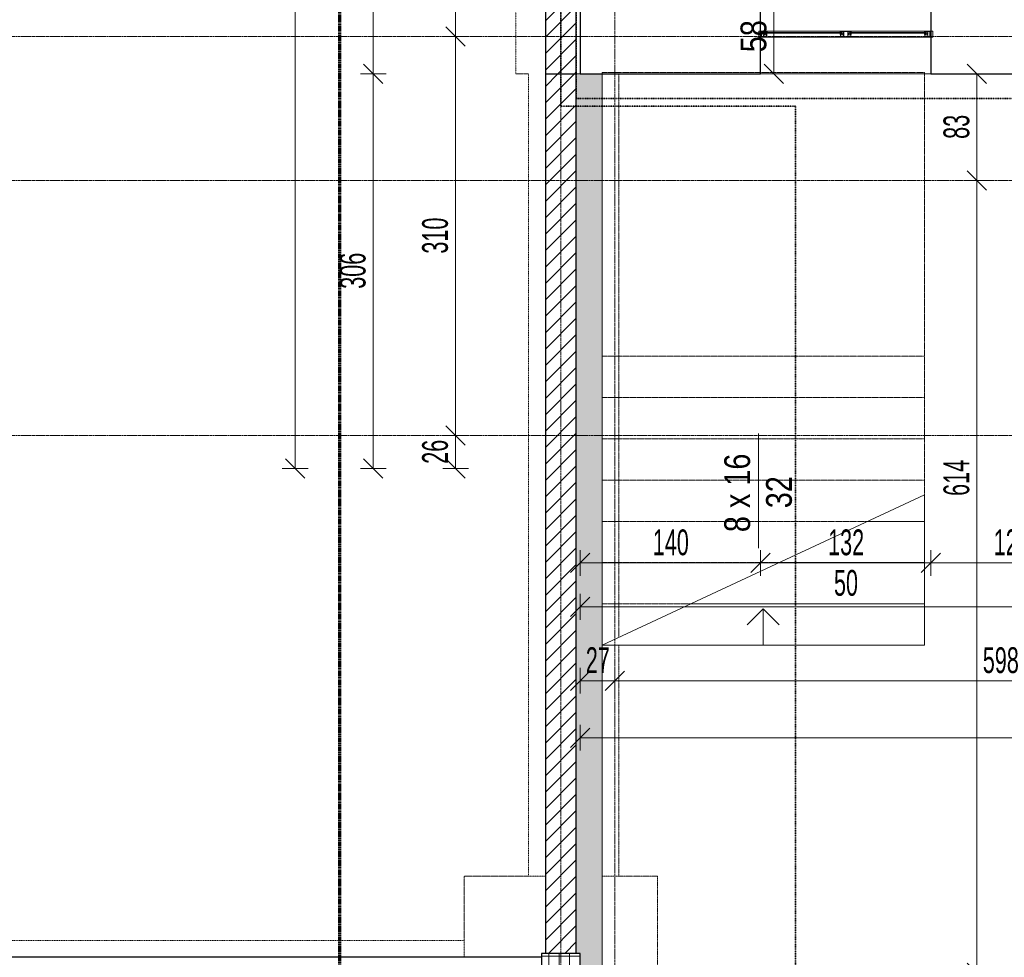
# Model space of a CAD drawing. Header units: millimetres. Extents: x -56641 to 6003, y -24465 to 16563.
# Tile 4 of 79: x -40431 to -32793, y -20704 to -13434. Entities that reach past the tile are written whole.
import ezdxf

# ---------------------------------------------------------------- set-up
doc = ezdxf.new("R2010")
doc.units = ezdxf.units.MM
for name, pattern in [('__FK_przerywana', [3.2004, 1.6002, -1.6002]), ('Kreska', [6.35, 3.175, -3.175]), ('Linia siatki', [22.225, 12.7, -3.175, 3.175, -3.175]), ('Ponad', [3.96875, 2.38125, -1.5875])]:
    doc.linetypes.add(name, pattern=pattern)
for name, color, linetype, lineweight in [('A-ANNO-DIMS', 7, 'Continuous', 5), ('A-ANNO-DIMS-100', 7, 'Continuous', 5), ('A-DETL-GENF', 7, 'Continuous', 5), ('A-DETL-MBND', 7, 'Continuous', 5), ('A-GLAZ', 7, 'Continuous', 5), ('A-WALL', 7, 'Continuous', 5), ('A-WALL-PATT', 7, 'Continuous', 35), ('G-ANNO-SYMB', 7, 'Continuous', 5), ('G-IMPT', 7, 'Continuous', 5), ('S-COLS', 7, 'Continuous', 5), ('S-COLS-SYMB', 7, 'Continuous', 25), ('S-GRID', 7, 'Continuous', 5), ('S-STRS', 7, 'Continuous', 5), ('S-STRS-ANNO', 7, 'Continuous', 5), ('S-STRS-IDEN', 7, 'Continuous', 5), ('S-STRS-MBND', 7, 'Ponad', 5)]:
    doc.layers.add(name, color=color, linetype=linetype, lineweight=lineweight)
doc.layers.add('A-DETL', color=7, linetype='Continuous', lineweight=5, true_color=0x00a600)
doc.styles.add('Arial_2', font='arial.ttf', dxfattribs={"width": 0.8, "height": 200})
doc.styles.add('Arial_5', font='arial.ttf', dxfattribs={"width": 0.6, "height": 200})
doc.dimstyles.new('REVIT_standard', dxfattribs={"dimscale": 304.8, "dimtxt": 204.05188, "dimasz": 0.492126, "dimexe": 0.328084, "dimexo": 0.0625, "dimgap": 0, "dimtad": 1, "dimdec": 0, "dimlfac": 0.1, "dimzin": 0, "dimdsep": 46, "dimtxsty": 'Arial_2', "dimblk1": 'OBLIQUE', "dimblk2": 'OBLIQUE', "dimsah": 1, "dimcen": 0.09, "dimazin": 0, "dimtfac": 1, "dimtdec": 4, "dimtix": 1, "dimtmove": 0, "dimatfit": 3, "dimfxl": 0.328084, "dimfxlon": 1, "dimtvp": 1, "dimtolj": 1, "dimtzin": 0, "dimarcsym": 2})
doc.dimstyles.new('standard_wielkość_otworów', dxfattribs={"dimscale": 304.8, "dimtxt": 204.05188, "dimasz": 0.492126, "dimexe": 0.328084, "dimexo": 0.0625, "dimgap": 0, "dimtad": 1, "dimdec": 0, "dimlfac": 0.1, "dimzin": 0, "dimdsep": 46, "dimtxsty": 'Arial_5', "dimblk1": 'OBLIQUE', "dimblk2": 'OBLIQUE', "dimsah": 1, "dimcen": 0.09, "dimazin": 0, "dimtfac": 1, "dimtdec": 4, "dimtix": 1, "dimtmove": 0, "dimatfit": 3, "dimfxl": 0.328084, "dimfxlon": 1, "dimtvp": 1, "dimtolj": 1, "dimtzin": 0, "dimarcsym": 2})
doc.dimstyles.new('standard_wielkość_otworów_1', dxfattribs={"dimscale": 304.8, "dimtxt": 204.05188, "dimasz": 0.492126, "dimexe": 0.328084, "dimexo": 0.0625, "dimgap": 0, "dimtad": 1, "dimdec": 0, "dimlfac": 0.1, "dimzin": 0, "dimdsep": 46, "dimtxsty": 'Arial_5', "dimblk1": 'OBLIQUE', "dimblk2": 'OBLIQUE', "dimsah": 1, "dimcen": 0.09, "dimazin": 0, "dimtfac": 1, "dimtdec": 4, "dimtix": 1, "dimtmove": 2, "dimatfit": 3, "dimfxl": 0.328084, "dimfxlon": 1, "dimtvp": 1, "dimtolj": 1, "dimtzin": 0, "dimarcsym": 2})
pattern_1 = [(45, (0, 0), (-63.63961, 63.63961), [])]

# ---------------------------------------------------------------- blocks, each defined once
blk = doc.blocks.new('SKo Słup prefabrykowany ___FK_04_0 - S1 30X30-V16-RZUT PIWNICY')
at = {"layer": 'S-COLS'}
h = blk.add_hatch(dxfattribs=at)
h.set_pattern_fill('FP_19', color=256, style=0, pattern_type=2)
h.set_pattern_definition([(0, (36233.416, 20824.41), (0, 80), []), (90, (36233.416, 20824.41), (-80, 5e-15), [])])
h.paths.add_polyline_path([(150, -150), (150, 150), (-150, 150), (-150, -150)])
at = {"layer": 'S-COLS-SYMB'}
for p, q in [((-150, 150), (-150, -150)), ((150, 150), (-150, 150)), ((150, -150), (150, 150)), ((-150, -150), (150, -150))]:
    blk.add_line(p, q, dxfattribs=at)
blk = doc.blocks.new('Aluprof_MB-45_I_Alu_Window-FIX-4-panel_ENG_R-00495 - 1230 x 1486-1784365-RZUT PIWNICY')
at = {"layer": 'A-DETL-GENF'}
for p, q in [((-43.5, 40), (-610, 40)), ((-610, 31), (-43.5, 31)), ((-610, 25), (-43.5, 25)), ((610, 40), (43.5, 40)), ((43.5, 31), (610, 31)), ((43.5, 25), (610, 25)), ((-38.7, -5), (-613.3, -5)), ((613.2, -5), (11.1, -5))]:
    blk.add_line(p, q, dxfattribs=at)
at = {"layer": 'A-GLAZ', "color": 55, "true_color": 0xafaf3c}
for p, q in [((-675, 40), (-660, 40)), ((-675, -5), (-675, 40)), ((-660, 40), (-660, -5)), ((675, 40), (660, 40)), ((660, 40), (660, -5)), ((675, -5), (675, 40)), ((-660, -5), (-675, -5)), ((660, -5), (675, -5))]:
    blk.add_line(p, q, dxfattribs=at)
at = {"layer": 'G-IMPT'}
for p, q in [((-622.7, 25), (-622.4, 25)), ((-613.2, 21.4), (-615.1, 21.4)), ((-613, 16.6), (-612.9, 18.3)), ((-611.9, 16.4), (-612.8, 16.4)), ((-612.6, 22.3), (-612.7, 21.8)), ((-612.4, 25), (-610.9, 25)), ((-609.9, 23.3), (-611.1, 17.1)), ((-43.6, 23.3), (-42.4, 17.1)), ((-41.1, 25), (-42.6, 25)), ((-41.6, 16.4), (-40.7, 16.4)), ((-40.9, 22.3), (-40.8, 21.8)), ((-40.5, 16.6), (-40.6, 18.3)), ((-40.3, 21.4), (-38.4, 21.4)), ((-30.8, 25), (-31.1, 25)), ((30.8, 25), (31.1, 25)), ((40.3, 21.4), (38.4, 21.4)), ((40.5, 16.6), (40.6, 18.3)), ((41.6, 16.4), (40.7, 16.4)), ((40.9, 22.3), (40.8, 21.8)), ((41.1, 25), (42.6, 25)), ((43.6, 23.3), (42.4, 17.1)), ((609.9, 23.3), (611.1, 17.1)), ((612.4, 25), (610.9, 25)), ((611.9, 16.4), (612.8, 16.4)), ((612.6, 22.3), (612.7, 21.8)), ((613, 16.6), (612.9, 18.3)), ((613.2, 21.4), (615.1, 21.4)), ((622.7, 25), (622.4, 25))]:
    blk.add_line(p, q, dxfattribs=at)
at = {"layer": 'G-IMPT', "flags": 128}
for points in [[(-610, 39.5), (-610.5, 40), (-660, 40), (-660, 36.4), (-658.5, 36), (-658, 36), (-658, 38), (-655, 38), (-655, 28.3), (-654.8, 28.1), (-655, 27.9), (-655, 20), (-658, 20), (-658, 22), (-658.5, 22), (-660, 21.6), (-660, 13.4), (-658.5, 13), (-658, 13), (-658, 15), (-655, 15), (-655, 6.2), (-654.8, 6), (-655, 5.8), (-655, -3), (-658, -3), (-658, -1), (-658.5, -1), (-660, -1.4), (-660, -5), (-631, -5), (-631, -1.4), (-632.5, -1), (-633, -1), (-633, -3), (-636, -3), (-636, 5.8), (-636.2, 6), (-636, 6.2), (-636, 15), (-633, 15), (-633, 13), (-632.5, 13), (-631, 13.4), (-631, 24.1), (-631.2, 24.3), (-632, 24.3), (-632.2, 24.1), (-632.2, 22.8), (-636, 22.8), (-636, 27.9), (-636.2, 28.1), (-636, 28.3), (-636, 33.3), (-632.2, 33.3), (-632.2, 32), (-632, 31.8), (-631.2, 31.8), (-631, 32), (-631, 34.5), (-631.2, 34.7), (-634.5, 34.7), (-634.5, 36), (-636, 36), (-636, 38.4), (-620, 38.4), (-620, 36), (-621.5, 36), (-621.5, 35), (-618, 35), (-617, 36), (-618.5, 36), (-618.5, 38.5), (-611.5, 38.5), (-611.5, 36), (-613, 36), (-612, 35), (-610, 35)], [(-637.6, 21.8), (-637.1, 21.3), (-632.5, 21.3), (-632.5, 16.5), (-637.1, 16.5), (-637.6, 16), (-637.6, -3.4), (-653.4, -3.4), (-653.4, 16), (-653.9, 16.5), (-658.5, 16.5), (-658.5, 18.5), (-653.9, 18.5), (-653.4, 19), (-653.4, 38.4), (-637.6, 38.4)], [(-633.2, -0.8), (-633.3, -1.2), (-633.9, -1.4), (-635, -0.7), (-634.7, 0.2), (-629.8, 0.2), (-629.8, -3.1), (-629.3, -3.6), (-615.4, -3.6), (-614.4, -2.6), (-614.4, 11.3), (-614.9, 11.8), (-632.2, 11.8), (-635.1, 11.8), (-635.5, 12.7), (-633.6, 14.5), (-633.2, 14.4), (-633.2, 12.8), (-631, 12.8), (-614.8, 12.8), (-614.3, 13.3), (-614.3, 15.5), (-615.5, 15.5), (-620.6, 17.4), (-621, 17.9), (-620.9, 18.3), (-620.2, 18.5), (-615.3, 16.7), (-614.5, 16.7), (-614.8, 18.5), (-613.5, 18.5), (-613, 18), (-613, -4.7), (-613.3, -5), (-631, -5), (-631, -0.8)], [(-616.3, 31.1), (-617.9, 31.1), (-618.7, 31), (-620, 31), (-620.3, 31.3), (-620, 34.7), (-619.7, 35), (-610.3, 35), (-610, 34.7), (-609.7, 31.3), (-610, 31), (-611.3, 31), (-612.1, 31.1), (-613.7, 31.1), (-614.4, 31), (-615.6, 31)], [(-37.2, 31.1), (-35.6, 31.1), (-34.8, 31), (-33.5, 31), (-33.2, 31.3), (-33.5, 34.7), (-33.8, 35), (-43.2, 35), (-43.5, 34.7), (-43.8, 31.3), (-43.5, 31), (-42.2, 31), (-41.4, 31.1), (-39.8, 31.1), (-39.1, 31), (-37.9, 31)], [(43, 40), (43.5, 39.5), (43.5, 35), (41.5, 35), (40.5, 36), (42, 36), (42, 38.5), (35, 38.5), (35, 36), (36.5, 36), (35.5, 35), (32, 35), (32, 36), (33.5, 36), (33.5, 38.2), (17.5, 38.2), (17.5, 36), (19, 36), (19, 34.7), (22.3, 34.7), (22.5, 34.5), (22.5, 32), (22.3, 31.8), (21.5, 31.8), (21.3, 32), (21.3, 33.3), (17.4, 33.3), (17.4, 28.3), (17.2, 28.1), (17.4, 27.9), (17.4, 22.8), (21.3, 22.8), (21.3, 24.1), (21.5, 24.3), (22.3, 24.3), (22.5, 24.1), (22.5, 13.4), (21, 13), (20.5, 13), (20.5, 15), (17.5, 15), (17.5, 6.2), (17.3, 6), (17.5, 5.8), (17.5, -3), (20.5, -3), (20.5, -1), (21, -1), (22.5, -1.4), (22.5, -5), (-22.5, -5), (-22.5, -1.4), (-21, -1), (-20.5, -1), (-20.5, -3), (-17.5, -3), (-17.5, 5.8), (-17.3, 6), (-17.5, 6.2), (-17.5, 15), (-20.5, 15), (-20.5, 13), (-21, 13), (-22.5, 13.4), (-22.5, 24.1), (-22.3, 24.3), (-21.5, 24.3), (-21.3, 24.1), (-21.3, 22.8), (-17.4, 22.8), (-17.4, 27.9), (-17.2, 28.1), (-17.4, 28.3), (-17.4, 33.3), (-21.3, 33.3), (-21.3, 32), (-21.5, 31.8), (-22.3, 31.8), (-22.5, 32), (-22.5, 34.5), (-22.3, 34.7), (-19, 34.7), (-19, 36), (-17.5, 36), (-17.5, 38.4), (-33.5, 38.4), (-33.5, 36), (-32, 36), (-32, 35), (-35.5, 35), (-36.5, 36), (-35, 36), (-35, 38.5), (-42, 38.5), (-42, 36), (-40.5, 36), (-41.5, 35), (-43.5, 35), (-43.5, 39.5), (-43, 40)], [(-20.3, -0.8), (-20.2, -1.2), (-19.6, -1.4), (-18.5, -0.7), (-18.8, 0.2), (-23.7, 0.2), (-23.7, -3.1), (-24.2, -3.6), (-38.1, -3.6), (-39.1, -2.6), (-39.1, 11.3), (-38.6, 11.8), (-21.3, 11.8), (-18.4, 11.8), (-18, 12.7), (-19.9, 14.5), (-20.3, 14.4), (-20.3, 12.8), (-22.5, 12.8), (-38.7, 12.8), (-39.2, 13.3), (-39.2, 15.5), (-38, 15.5), (-32.9, 17.4), (-32.5, 17.9), (-32.6, 18.3), (-33.3, 18.5), (-38.2, 16.7), (-39, 16.7), (-38.7, 18.5), (-40, 18.5), (-40.5, 18), (-40.5, -4.7), (-40.3, -5), (-22.5, -5), (-22.5, -0.8)], [(-15.7, 38.2), (15.7, 38.2), (15.7, 21.5), (16.2, 21), (20.7, 21), (20.7, 16.8), (16.2, 16.8), (15.7, 16.3), (15.7, -3.2), (-15.7, -3.2), (-15.7, 16.3), (-16.2, 16.8), (-20.7, 16.8), (-20.7, 21), (-16.2, 21), (-15.7, 21.5)], [(20.3, -0.8), (20.2, -1.2), (19.6, -1.4), (18.5, -0.7), (18.8, 0.2), (23.7, 0.2), (23.7, -3.1), (24.2, -3.6), (38.1, -3.6), (39.1, -2.6), (39.1, 11.3), (38.6, 11.8), (21.3, 11.8), (18.4, 11.8), (18, 12.7), (19.9, 14.5), (20.3, 14.4), (20.3, 12.8), (22.5, 12.8), (38.7, 12.8), (39.2, 13.3), (39.2, 15.5), (38, 15.5), (32.9, 17.4), (32.5, 17.9), (32.6, 18.3), (33.3, 18.5), (38.2, 16.7), (39, 16.7), (38.7, 18.5), (40, 18.5), (40.5, 18), (40.5, -4.7), (40.2, -5), (22.5, -5), (22.5, -0.8)], [(37.2, 31.1), (35.6, 31.1), (34.8, 31), (33.5, 31), (33.2, 31.3), (33.5, 34.7), (33.8, 35), (43.2, 35), (43.5, 34.7), (43.8, 31.3), (43.5, 31), (42.2, 31), (41.4, 31.1), (39.8, 31.1), (39.1, 31), (37.9, 31)], [(616.3, 31.1), (617.9, 31.1), (618.7, 31), (620, 31), (620.3, 31.3), (620, 34.7), (619.7, 35), (610.3, 35), (610, 34.7), (609.7, 31.3), (610, 31), (611.3, 31), (612.1, 31.1), (613.7, 31.1), (614.4, 31), (615.6, 31)], [(610, 39.5), (610.5, 40), (660, 40), (660, 36.4), (658.5, 36), (658, 36), (658, 38), (655, 38), (655, 28.3), (654.8, 28.1), (655, 27.9), (655, 20), (658, 20), (658, 22), (658.5, 22), (660, 21.6), (660, 13.4), (658.5, 13), (658, 13), (658, 15), (655, 15), (655, 6.2), (654.8, 6), (655, 5.8), (655, -3), (658, -3), (658, -1), (658.5, -1), (660, -1.4), (660, -5), (631, -5), (631, -1.4), (632.5, -1), (633, -1), (633, -3), (636, -3), (636, 5.8), (636.2, 6), (636, 6.2), (636, 15), (633, 15), (633, 13), (632.5, 13), (631, 13.4), (631, 24.1), (631.2, 24.3), (632, 24.3), (632.2, 24.1), (632.2, 22.8), (636, 22.8), (636, 27.9), (636.2, 28.1), (636, 28.3), (636, 33.3), (632.2, 33.3), (632.2, 32), (632, 31.8), (631.2, 31.8), (631, 32), (631, 34.5), (631.2, 34.7), (634.5, 34.7), (634.5, 36), (636, 36), (636, 38.4), (620, 38.4), (620, 36), (621.5, 36), (621.5, 35), (618, 35), (617, 36), (618.5, 36), (618.5, 38.5), (611.5, 38.5), (611.5, 36), (613, 36), (612, 35), (610, 35)], [(633.2, -0.8), (633.3, -1.2), (633.9, -1.4), (635, -0.7), (634.7, 0.2), (629.8, 0.2), (629.8, -3.1), (629.3, -3.6), (615.4, -3.6), (614.4, -2.6), (614.4, 11.3), (614.9, 11.8), (632.2, 11.8), (635.1, 11.8), (635.5, 12.7), (633.6, 14.5), (633.2, 14.4), (633.2, 12.8), (631, 12.8), (614.8, 12.8), (614.3, 13.3), (614.3, 15.5), (615.5, 15.5), (620.6, 17.4), (621, 17.9), (620.9, 18.3), (620.2, 18.5), (615.3, 16.7), (614.5, 16.7), (614.8, 18.5), (613.5, 18.5), (613, 18), (613, -4.7), (613.2, -5), (631, -5), (631, -0.8)], [(637.6, 21.8), (637.1, 21.3), (632.5, 21.3), (632.5, 16.5), (637.1, 16.5), (637.6, 16), (637.6, -3.4), (653.4, -3.4), (653.4, 16), (653.9, 16.5), (658.5, 16.5), (658.5, 18.5), (653.9, 18.5), (653.4, 19), (653.4, 38.4), (637.6, 38.4)]]:
    blk.add_lwpolyline(points, close=True, dxfattribs=at)
for points in [[(-564, 31), (-624, 31), (-624, 25), (-564, 25)], [(-617, 35), (-617, 36), (-617.5, 36), (-617.5, 36.5), (-617.3, 36.9), (-616.5, 38), (-613.5, 38), (-612.7, 36.9), (-612.5, 36.5), (-612.5, 36), (-613, 36), (-613, 35)], [(-613.1, 18.5), (-615.2, 18.5), (-615.4, 17.7)], [(-89.5, 31), (-29.5, 31), (-29.5, 25), (-89.5, 25)], [(-36.5, 35), (-36.5, 36), (-36, 36), (-36, 36.5), (-36.2, 36.9), (-37, 38), (-40, 38), (-40.8, 36.9), (-41, 36.5), (-41, 36), (-40.5, 36), (-40.5, 35)], [(-40.4, 18.5), (-38.3, 18.5), (-38.1, 17.7)], [(89.5, 31), (29.5, 31), (29.5, 25), (89.5, 25)], [(36.5, 35), (36.5, 36), (36, 36), (36, 36.5), (36.2, 36.9), (37, 38), (40, 38), (40.8, 36.9), (41, 36.5), (41, 36), (40.5, 36), (40.5, 35)], [(40.4, 18.5), (38.3, 18.5), (38.1, 17.7)], [(564, 31), (624, 31), (624, 25), (564, 25)], [(617, 35), (617, 36), (617.5, 36), (617.5, 36.5), (617.3, 36.9), (616.5, 38), (613.5, 38), (612.7, 36.9), (612.5, 36.5), (612.5, 36), (613, 36), (613, 35)], [(613.1, 18.5), (615.2, 18.5), (615.4, 17.7)]]:
    blk.add_lwpolyline(points, dxfattribs=at)
at = {"layer": 'G-IMPT'}
for centre in [(-615, 36.3), (-38.5, 36.3), (38.5, 36.3), (615, 36.3)]:
    blk.add_circle(centre, 1, dxfattribs=at)
for centre, radius, start, end in [((-622.8, 24.2), 0.82, 88.33093, 254.19358), ((-626.2, 13), 10.9, 24.19058, 72.93094), ((-623, 17.9), 7.1, 38.40868, 84.72539), ((-617, 22.7), 0.57, 216.65409, 311.4905), ((-612.3, 20.2), 4.82, 91.8339, 154.52196), ((-615.9, 17.8), 0.5, 224.78238, 345), ((-612.3, 21), 3.53, 72.08194, 164.27363), ((-615.1, 22), 0.606, 180.93869, 274.75771), ((-613.4, 22), 0.711, 284.27239, 341.44843), ((-613.1, 18.3), 0.2, 355, 90), ((-612.8, 16.6), 0.2, 175, 270), ((-611.2, 22), 1.38, 95.87146, 168.09123), ((-611.9, 17.2), 0.8, 270, 355.72082), ((-611.4, 23.9), 0.492, 278.45107, 68.44385), ((-611, 23.8), 1.19, 335.9195, 86.10212), ((-42.5, 23.8), 1.19, 93.89788, 204.0805), ((-42.1, 23.9), 0.492, 111.55615, 261.54893), ((-41.6, 17.2), 0.8, 184.27918, 270), ((-41.2, 21), 3.53, 15.72637, 107.91806), ((-42.3, 22), 1.38, 11.90877, 84.12854), ((-41.2, 20.2), 4.82, 25.47804, 88.1661), ((-40.1, 22), 0.711, 198.55157, 255.72761), ((-40.7, 16.6), 0.2, 270, 5), ((-40.4, 18.3), 0.2, 90, 185), ((-38.4, 22), 0.606, 265.24229, 359.06131), ((-37.6, 17.8), 0.5, 195, 315.21762), ((-27.3, 13), 10.9, 107.06906, 155.80942), ((-36.5, 22.7), 0.57, 228.5095, 323.34591), ((-30.5, 17.9), 7.1, 95.27461, 141.59132), ((-30.7, 24.2), 0.82, 285.80642, 91.66907), ((30.7, 24.2), 0.82, 88.33093, 254.19358), ((27.3, 13), 10.9, 24.19058, 72.93094), ((30.5, 17.9), 7.1, 38.40868, 84.72539), ((36.5, 22.7), 0.57, 216.65409, 311.4905), ((41.2, 20.2), 4.82, 91.8339, 154.52196), ((37.6, 17.8), 0.5, 224.78238, 345), ((41.2, 21), 3.53, 72.08194, 164.27363), ((38.4, 22), 0.606, 180.93869, 274.75771), ((40.1, 22), 0.711, 284.27239, 341.44843), ((40.4, 18.3), 0.2, 355, 90), ((40.7, 16.6), 0.2, 175, 270), ((42.3, 22), 1.38, 95.87146, 168.09123), ((41.6, 17.2), 0.8, 270, 355.72082), ((42.1, 23.9), 0.492, 278.45107, 68.44385), ((42.5, 23.8), 1.19, 335.9195, 86.10212), ((611, 23.8), 1.19, 93.89788, 204.0805), ((611.4, 23.9), 0.492, 111.55615, 261.54893), ((611.9, 17.2), 0.8, 184.27918, 270), ((612.3, 21), 3.53, 15.72637, 107.91806), ((611.2, 22), 1.38, 11.90877, 84.12854), ((612.3, 20.2), 4.82, 25.47804, 88.1661), ((613.4, 22), 0.711, 198.55157, 255.72761), ((612.8, 16.6), 0.2, 270, 5), ((613.1, 18.3), 0.2, 90, 185), ((615.1, 22), 0.606, 265.24229, 359.06131), ((615.9, 17.8), 0.5, 195, 315.21762), ((626.2, 13), 10.9, 107.06906, 155.80942), ((617, 22.7), 0.57, 228.5095, 323.34591), ((623, 17.9), 7.1, 95.27461, 141.59132), ((622.8, 24.2), 0.82, 285.80642, 91.66907)]:
    blk.add_arc(centre, radius, start, end, dxfattribs=at)
blk = doc.blocks.new('DIMBLOCK63-RZUT PIWNICY')
at = {"layer": 'A-ANNO-DIMS-100', "color": 250, "true_color": 0x303030, "transparency": 16777216}
for p, q in [((-34579.7, -13274.4), (-34654.7, -13199.4)), ((-34579.7, -13274.4), (-34679.7, -13274.4)), ((-34579.7, -13274.4), (-34579.7, -13854.4)), ((-34579.7, -13274.4), (-34504.7, -13349.4)), ((-34579.7, -13274.4), (-34479.7, -13274.4)), ((-34579.7, -13854.4), (-34654.7, -13779.4)), ((-34579.7, -13854.4), (-34679.7, -13854.4)), ((-34579.7, -13854.4), (-34504.7, -13929.4)), ((-34579.7, -13854.4), (-34479.7, -13854.4))]:
    blk.add_line(p, q, dxfattribs=at)
at = {"layer": 'A-ANNO-DIMS-100', "color": 0, "transparency": 16777216, "insert": (-34839.3, -13686.8), "char_height": 200, "width": 293.835, "attachment_point": 1, "rotation": 90, "line_spacing_factor": 0.941778, "style": 'Arial_2'}
blk.add_mtext('58', dxfattribs=at)
blk = doc.blocks.new('_Oblique')
at = {"color": 0, "linetype": 'ByBlock', "lineweight": -2}
blk.add_line((-0.5, -0.5), (0.5, 0.5), dxfattribs=at)
blk = doc.blocks.new('DIMBLOCK140-RZUT PIWNICY')
at = {"layer": 'A-ANNO-DIMS-100', "color": 250, "true_color": 0x303030, "transparency": 16777216}
for p, q in [((-36083.4, -19002), (-36083.4, -18902)), ((-36083.4, -19002), (-36008.4, -18927)), ((-2428.4, -19002), (-2428.4, -18902)), ((-2428.4, -19002), (-2353.4, -18927)), ((-36083.4, -19002), (-36158.4, -19077)), ((-36083.4, -19002), (-2428.4, -19002)), ((-36083.4, -19002), (-36083.4, -19102)), ((-2428.4, -19002), (-2503.4, -19077)), ((-2428.4, -19002), (-2428.4, -19102))]:
    blk.add_line(p, q, dxfattribs=at)
at = {"layer": 'A-ANNO-DIMS-100', "color": 0, "transparency": 16777216, "insert": (-19438, -18742.4), "char_height": 200, "width": 436.985, "attachment_point": 1, "line_spacing_factor": 0.941778, "style": 'Arial_5'}
blk.add_mtext('3366', dxfattribs=at)
blk = doc.blocks.new('DIMBLOCK141-RZUT PIWNICY')
at = {"layer": 'A-ANNO-DIMS-100', "color": 250, "true_color": 0x303030, "transparency": 16777216}
for p, q in [((-36083.4, -18559.8), (-36083.4, -18459.8)), ((-35813.4, -18559.8), (-35813.4, -18459.8)), ((-36083.4, -18559.8), (-36158.4, -18634.8)), ((-36083.4, -18559.8), (-36008.4, -18484.8)), ((-36083.4, -18559.8), (-35813.4, -18559.8)), ((-36083.4, -18559.8), (-36083.4, -18659.8)), ((-35813.4, -18559.8), (-35888.4, -18634.8)), ((-35813.4, -18559.8), (-35738.4, -18484.8)), ((-35813.4, -18559.8), (-35813.4, -18659.8))]:
    blk.add_line(p, q, dxfattribs=at)
at = {"layer": 'A-ANNO-DIMS-100', "color": 0, "transparency": 16777216, "insert": (-36039.5, -18300.2), "char_height": 200, "width": 218.492, "attachment_point": 1, "line_spacing_factor": 0.941778, "style": 'Arial_5'}
blk.add_mtext('27', dxfattribs=at)
blk = doc.blocks.new('DIMBLOCK142-RZUT PIWNICY')
at = {"layer": 'A-ANNO-DIMS-100', "color": 250, "true_color": 0x303030, "transparency": 16777216}
for p, q in [((-35813.4, -18559.8), (-35813.4, -18459.8)), ((-29833.4, -18559.8), (-29833.4, -18459.8)), ((-35813.4, -18559.8), (-35888.4, -18634.8)), ((-35813.4, -18559.8), (-35738.4, -18484.8)), ((-35813.4, -18559.8), (-29833.4, -18559.8)), ((-35813.4, -18559.8), (-35813.4, -18659.8)), ((-29833.4, -18559.8), (-29908.4, -18634.8)), ((-29833.4, -18559.8), (-29758.4, -18484.8)), ((-29833.4, -18559.8), (-29833.4, -18659.8))]:
    blk.add_line(p, q, dxfattribs=at)
at = {"layer": 'A-ANNO-DIMS-100', "color": 0, "transparency": 16777216, "insert": (-32960, -18300.2), "char_height": 200, "width": 327.739, "attachment_point": 1, "line_spacing_factor": 0.941778, "style": 'Arial_5'}
blk.add_mtext('598', dxfattribs=at)
blk = doc.blocks.new('DIMBLOCK152-RZUT PIWNICY')
at = {"layer": 'A-ANNO-DIMS-100', "color": 250, "true_color": 0x303030, "transparency": 16777216}
for p, q in [((-36083.4, -17986.6), (-36083.4, -17886.6)), ((-36083.4, -17986.6), (-36008.4, -17911.6)), ((-24633.4, -17986.6), (-24633.4, -17886.6)), ((-24633.4, -17986.6), (-24558.4, -17911.6)), ((-36083.4, -17986.6), (-36158.4, -18061.6)), ((-36083.4, -17986.6), (-24633.4, -17986.6)), ((-36083.4, -17986.6), (-36083.4, -18086.6)), ((-24633.4, -17986.6), (-24708.4, -18061.6)), ((-24633.4, -17986.6), (-24633.4, -18086.6))]:
    blk.add_line(p, q, dxfattribs=at)
at = {"layer": 'A-ANNO-DIMS-100', "color": 0, "transparency": 16777216, "insert": (-30540.5, -17726.9), "char_height": 200, "width": 436.985, "attachment_point": 1, "line_spacing_factor": 0.941778, "style": 'Arial_5'}
blk.add_mtext('1145', dxfattribs=at)
blk = doc.blocks.new('DIMBLOCK172-RZUT PIWNICY')
at = {"layer": 'A-ANNO-DIMS-100', "color": 250, "true_color": 0x303030, "transparency": 16777216}
for p, q in [((-38294.5, 6885.6), (-38369.5, 6960.6)), ((-38294.5, 6885.6), (-38394.5, 6885.6)), ((-38294.5, 6885.6), (-38294.5, -16914.4)), ((-38294.5, 6885.6), (-38219.5, 6810.6)), ((-38294.5, 6885.6), (-38194.5, 6885.6)), ((-38294.5, -16914.4), (-38369.5, -16839.4)), ((-38294.5, -16914.4), (-38394.5, -16914.4)), ((-38294.5, -16914.4), (-38219.5, -16989.4)), ((-38294.5, -16914.4), (-38194.5, -16914.4))]:
    blk.add_line(p, q, dxfattribs=at)
at = {"layer": 'A-ANNO-DIMS-100', "color": 0, "transparency": 16777216, "insert": (-38554.2, -5196.5), "char_height": 200, "width": 436.985, "attachment_point": 1, "rotation": 90, "line_spacing_factor": 0.941778, "style": 'Arial_5'}
blk.add_mtext('2380', dxfattribs=at)
blk = doc.blocks.new('DIMBLOCK173-RZUT PIWNICY')
at = {"layer": 'A-ANNO-DIMS-100', "color": 250, "true_color": 0x303030, "transparency": 16777216}
for p, q in [((-37688.5, -13854.4), (-37763.5, -13779.4)), ((-37688.5, -13854.4), (-37788.5, -13854.4)), ((-37688.5, -16914.4), (-37688.5, -13854.4)), ((-37688.5, -13854.4), (-37613.5, -13929.4)), ((-37688.5, -13854.4), (-37588.5, -13854.4)), ((-37688.5, -16914.4), (-37763.5, -16839.4)), ((-37688.5, -16914.4), (-37788.5, -16914.4)), ((-37688.5, -16914.4), (-37613.5, -16989.4)), ((-37688.5, -16914.4), (-37588.5, -16914.4))]:
    blk.add_line(p, q, dxfattribs=at)
at = {"layer": 'A-ANNO-DIMS-100', "color": 0, "transparency": 16777216, "insert": (-37948.2, -15521), "char_height": 200, "width": 327.739, "attachment_point": 1, "rotation": 90, "line_spacing_factor": 0.941778, "style": 'Arial_5'}
blk.add_mtext('306', dxfattribs=at)
blk = doc.blocks.new('DIMBLOCK174-RZUT PIWNICY')
at = {"layer": 'A-ANNO-DIMS-100', "color": 250, "true_color": 0x303030, "transparency": 16777216}
for p, q in [((-37688.5, 2665.6), (-37763.5, 2740.6)), ((-37688.5, 2665.6), (-37788.5, 2665.6)), ((-37688.5, -13854.4), (-37688.5, 2665.6)), ((-37688.5, 2665.6), (-37613.5, 2590.6)), ((-37688.5, 2665.6), (-37588.5, 2665.6)), ((-37688.5, -13854.4), (-37763.5, -13779.4)), ((-37688.5, -13854.4), (-37788.5, -13854.4)), ((-37688.5, -13854.4), (-37613.5, -13929.4)), ((-37688.5, -13854.4), (-37588.5, -13854.4))]:
    blk.add_line(p, q, dxfattribs=at)
at = {"layer": 'A-ANNO-DIMS-100', "color": 0, "transparency": 16777216, "insert": (-37948.2, -5776.5), "char_height": 200, "width": 436.985, "attachment_point": 1, "rotation": 90, "line_spacing_factor": 0.941778, "style": 'Arial_5'}
blk.add_mtext('1652', dxfattribs=at)
blk = doc.blocks.new('DIMBLOCK184-RZUT PIWNICY')
at = {"layer": 'A-ANNO-DIMS-100', "color": 250, "true_color": 0x303030, "transparency": 16777216}
for p, q in [((-37049.8, -11194.4), (-37124.8, -11119.4)), ((-37049.8, -11194.4), (-37149.8, -11194.4)), ((-37049.8, -11194.4), (-37049.8, -13564.4)), ((-37049.8, -11194.4), (-36974.8, -11269.4)), ((-37049.8, -11194.4), (-36949.8, -11194.4)), ((-37049.8, -13564.4), (-37124.8, -13489.4)), ((-37049.8, -13564.4), (-37149.8, -13564.4)), ((-37049.8, -13564.4), (-36974.8, -13639.4)), ((-37049.8, -13564.4), (-36949.8, -13564.4))]:
    blk.add_line(p, q, dxfattribs=at)
at = {"layer": 'A-ANNO-DIMS-100', "color": 0, "transparency": 16777216, "insert": (-37309.4, -12516), "char_height": 200, "width": 327.739, "attachment_point": 1, "rotation": 90, "line_spacing_factor": 0.941778, "style": 'Arial_5'}
blk.add_mtext('237', dxfattribs=at)
blk = doc.blocks.new('DIMBLOCK185-RZUT PIWNICY')
at = {"layer": 'A-ANNO-DIMS-100', "color": 250, "true_color": 0x303030, "transparency": 16777216}
for p, q in [((-37049.8, -13564.4), (-37124.8, -13489.4)), ((-37049.8, -13564.4), (-37149.8, -13564.4)), ((-37049.8, -13564.4), (-37049.8, -16659.4)), ((-37049.8, -13564.4), (-36974.8, -13639.4)), ((-37049.8, -13564.4), (-36949.8, -13564.4)), ((-37049.8, -16659.4), (-37124.8, -16584.4)), ((-37049.8, -16659.4), (-37149.8, -16659.4)), ((-37049.8, -16659.4), (-36974.8, -16734.4)), ((-37049.8, -16659.4), (-36949.8, -16659.4))]:
    blk.add_line(p, q, dxfattribs=at)
at = {"layer": 'A-ANNO-DIMS-100', "color": 0, "transparency": 16777216, "insert": (-37309.4, -15248.5), "char_height": 200, "width": 327.739, "attachment_point": 1, "rotation": 90, "line_spacing_factor": 0.941778, "style": 'Arial_5'}
blk.add_mtext('310', dxfattribs=at)
blk = doc.blocks.new('DIMBLOCK186-RZUT PIWNICY')
at = {"layer": 'A-ANNO-DIMS-100', "color": 250, "true_color": 0x303030, "transparency": 16777216}
for p, q in [((-37049.8, -16659.4), (-37124.8, -16584.4)), ((-37049.8, -16659.4), (-37149.8, -16659.4)), ((-37049.8, -16659.4), (-37049.8, -16914.4)), ((-37049.8, -16659.4), (-36974.8, -16734.4)), ((-37049.8, -16659.4), (-36949.8, -16659.4)), ((-37049.8, -16914.4), (-37124.8, -16839.4)), ((-37049.8, -16914.4), (-37149.8, -16914.4)), ((-37049.8, -16914.4), (-36974.8, -16989.4)), ((-37049.8, -16914.4), (-36949.8, -16914.4))]:
    blk.add_line(p, q, dxfattribs=at)
at = {"layer": 'A-ANNO-DIMS-100', "color": 0, "transparency": 16777216, "insert": (-37309.4, -16877.9), "char_height": 200, "width": 218.492, "attachment_point": 1, "rotation": 90, "line_spacing_factor": 0.941778, "style": 'Arial_5'}
blk.add_mtext('26', dxfattribs=at)
blk = doc.blocks.new('DIMBLOCK220-RZUT PIWNICY')
at = {"layer": 'A-ANNO-DIMS-100', "color": 250, "true_color": 0x303030, "transparency": 16777216}
for p, q in [((-33005.4, -14680.4), (-33080.4, -14605.4)), ((-33005.4, -14680.4), (-33105.4, -14680.4)), ((-33005.4, -20824.4), (-33005.4, -14680.4)), ((-33005.4, -14680.4), (-32930.4, -14755.4)), ((-33005.4, -14680.4), (-32905.4, -14680.4)), ((-33005.4, -20824.4), (-33080.4, -20749.4)), ((-33005.4, -20824.4), (-33105.4, -20824.4)), ((-33005.4, -20824.4), (-32930.4, -20899.4)), ((-33005.4, -20824.4), (-32905.4, -20824.4))]:
    blk.add_line(p, q, dxfattribs=at)
at = {"layer": 'A-ANNO-DIMS-100', "color": 0, "transparency": 16777216, "insert": (-33265.1, -17127), "char_height": 200, "width": 327.739, "attachment_point": 1, "rotation": 90, "line_spacing_factor": 0.941778, "style": 'Arial_5'}
blk.add_mtext('614', dxfattribs=at)
blk = doc.blocks.new('DIMBLOCK221-RZUT PIWNICY')
at = {"layer": 'A-ANNO-DIMS-100', "color": 250, "true_color": 0x303030, "transparency": 16777216}
for p, q in [((-33005.4, -13854.4), (-33080.4, -13779.4)), ((-33005.4, -13854.4), (-33105.4, -13854.4)), ((-33005.4, -14680.4), (-33005.4, -13854.4)), ((-33005.4, -13854.4), (-32930.4, -13929.4)), ((-33005.4, -13854.4), (-32905.4, -13854.4)), ((-33005.4, -14680.4), (-33080.4, -14605.4)), ((-33005.4, -14680.4), (-33105.4, -14680.4)), ((-33005.4, -14680.4), (-32930.4, -14755.4)), ((-33005.4, -14680.4), (-32905.4, -14680.4))]:
    blk.add_line(p, q, dxfattribs=at)
at = {"layer": 'A-ANNO-DIMS-100', "color": 0, "transparency": 16777216, "insert": (-33265.1, -14358.4), "char_height": 200, "width": 218.492, "attachment_point": 1, "rotation": 90, "line_spacing_factor": 0.941778, "style": 'Arial_5'}
blk.add_mtext('83', dxfattribs=at)
blk = doc.blocks.new('OBS oznaczenie biegu schodów ___FK_4_0 - OBS_Oznaczenie biegu schodów-885247-RZUT PIWNICY')
at = {"layer": 'S-STRS-IDEN'}
blk.add_line((1.184, 0.362), (10.056, 0.362), dxfattribs=at)
blk = doc.blocks.new('DIMBLOCK228-RZUT PIWNICY')
at = {"layer": 'A-ANNO-DIMS-100', "color": 250, "true_color": 0x303030, "transparency": 16777216}
for p, q in [((-36083.4, -17646.5), (-36083.4, -17546.5)), ((-34683.4, -17646.5), (-34683.4, -17546.5)), ((-36083.4, -17646.5), (-36008.4, -17571.5)), ((-34683.4, -17646.5), (-34608.4, -17571.5)), ((-36083.4, -17646.5), (-36158.4, -17721.5)), ((-36083.4, -17646.5), (-34683.4, -17646.5)), ((-36083.4, -17646.5), (-36083.4, -17746.5)), ((-34683.4, -17646.5), (-34758.4, -17721.5)), ((-34683.4, -17646.5), (-34683.4, -17746.5))]:
    blk.add_line(p, q, dxfattribs=at)
at = {"layer": 'A-ANNO-DIMS-100', "color": 0, "transparency": 16777216, "insert": (-35520, -17386.8), "char_height": 200, "width": 327.739, "attachment_point": 1, "line_spacing_factor": 0.941778, "style": 'Arial_5'}
blk.add_mtext('140', dxfattribs=at)
blk = doc.blocks.new('DIMBLOCK229-RZUT PIWNICY')
at = {"layer": 'A-ANNO-DIMS-100', "color": 250, "true_color": 0x303030, "transparency": 16777216}
for p, q in [((-34683.4, -17646.5), (-34683.4, -17546.5)), ((-33363.4, -17646.5), (-33363.4, -17546.5)), ((-34683.4, -17646.5), (-34608.4, -17571.5)), ((-33363.4, -17646.5), (-33288.4, -17571.5)), ((-34683.4, -17646.5), (-34758.4, -17721.5)), ((-34683.4, -17646.5), (-33363.4, -17646.5)), ((-34683.4, -17646.5), (-34683.4, -17746.5)), ((-33363.4, -17646.5), (-33438.4, -17721.5)), ((-33363.4, -17646.5), (-33363.4, -17746.5))]:
    blk.add_line(p, q, dxfattribs=at)
at = {"layer": 'A-ANNO-DIMS-100', "color": 0, "transparency": 16777216, "char_height": 200, "attachment_point": 1, "line_spacing_factor": 0.941778, "style": 'Arial_5'}
for s, insert, width in [('132', (-34160, -17386.8), 327.739), ('50', (-34114.5, -17700.7), 218.492)]:
    blk.add_mtext(s, dxfattribs=dict(at, insert=insert, width=width))
blk = doc.blocks.new('DIMBLOCK230-RZUT PIWNICY')
at = {"layer": 'A-ANNO-DIMS-100', "color": 250, "true_color": 0x303030, "transparency": 16777216}
for p, q in [((-33363.4, -17646.5), (-33363.4, -17546.5)), ((-32113.4, -17646.5), (-32113.4, -17546.5)), ((-33363.4, -17646.5), (-33288.4, -17571.5)), ((-32113.4, -17646.5), (-32038.4, -17571.5)), ((-33363.4, -17646.5), (-33438.4, -17721.5)), ((-33363.4, -17646.5), (-32113.4, -17646.5)), ((-33363.4, -17646.5), (-33363.4, -17746.5)), ((-32113.4, -17646.5), (-32188.4, -17721.5)), ((-32113.4, -17646.5), (-32113.4, -17746.5))]:
    blk.add_line(p, q, dxfattribs=at)
at = {"layer": 'A-ANNO-DIMS-100', "color": 0, "transparency": 16777216, "insert": (-32875, -17386.8), "char_height": 200, "width": 327.739, "attachment_point": 1, "line_spacing_factor": 0.941778, "style": 'Arial_5'}
blk.add_mtext('125', dxfattribs=at)

msp = doc.modelspace()

# ---------------------------------------------------------------- hatches: boundary and pattern name
at = {"layer": 'A-WALL-PATT', "lineweight": 5}
h = msp.add_hatch(dxfattribs=at)
h.set_pattern_fill('FP_1', color=256, style=0, pattern_type=2)
h.set_pattern_definition(pattern_1)
h.paths.add_polyline_path([(-36353.416, -13854.407), (-36113.416, -13854.407), (-36113.416, 2665.593), (-36353.416, 2665.593), (-36353.416, -12845.322)])
at = {"layer": 'A-WALL-PATT', "lineweight": 5, "true_color": 0x787878}
h = msp.add_hatch(dxfattribs=at)
h.set_pattern_fill('FP_1', color=8, style=0, pattern_type=2)
h.set_pattern_definition(pattern_1)
h.paths.add_polyline_path([(-36113.416, -20674.407), (-36113.416, -13854.407), (-36353.416, -13854.407), (-36353.416, -20674.407)])
at = {"layer": 'A-WALL-PATT', "lineweight": 5}
h = msp.add_hatch(dxfattribs=at)
h.set_pattern_fill('FP_2', color=256, style=0, pattern_type=2)
h.set_pattern_definition([(0, (0, 0), (95.25, 54.993), [63.5, -127]), (120, (0, 0), (-95.250335, 54.99242), [63.5, -127]), (60, (0, 0), (-0.000335, 109.98542), [0, -127, 63.5, 0])])
h.paths.add_polyline_path([(-36083.416, -20944.407), (-35913.416, -20944.407), (-35913.416, -13854.407), (-36113.416, -13854.407), (-36113.285, -20674.407), (-36083.416, -20674.407), (-36083.416, -20908.407)])

# ---------------------------------------------------------------- linework, layer by layer
at = {"layer": 'A-DETL', "color": 6, "linetype": '__FK_przerywana', "lineweight": 35, "true_color": 0xff00ff}
for p in [(-36113.416, 4055.593), (-27293.016, -14044.407)]:
    msp.add_line(p, (-36113.416, -14044.407), dxfattribs=at)
at = {"layer": 'A-DETL', "color": 4, "linetype": '__FK_przerywana', "lineweight": 35, "true_color": 0x00ffff}
for p, q in [((-36233.416, 3155.593), (-36233.416, -14104.407)), ((-36233.416, -14104.407), (-34413.416, -14104.407)), ((-34413.416, -21375.488), (-34413.416, -14104.407))]:
    msp.add_line(p, q, dxfattribs=at)
at = {"layer": 'A-DETL-MBND', "linetype": '__FK_przerywana'}
for p, q in [((-36583.416, 2665.593), (-36583.416, -13854.407)), ((-36583.416, 2665.593), (-36583.416, -13854.407)), ((-36483.416, -13854.407), (-36583.416, -13854.407)), ((-36583.416, -13854.407), (-36483.416, -13854.407)), ((-36483.416, -13854.407), (-36483.416, -20074.407)), ((-36483.416, -13854.407), (-36483.416, -20074.407)), ((-35783.416, -18223.787), (-35783.416, -13854.407)), ((-35783.416, -13854.407), (-35783.416, -18223.787)), ((-35783.416, -20074.407), (-35783.416, -18284.407)), ((-35783.416, -18284.407), (-35783.416, -20074.407)), ((-36483.416, -20074.407), (-36983.416, -20074.407)), ((-36983.416, -20074.407), (-36983.416, -20574.407)), ((-36983.416, -20574.407), (-36983.416, -20074.407)), ((-36983.416, -20074.407), (-36483.416, -20074.407)), ((-36483.416, -20074.407), (-36353.416, -20074.407)), ((-36353.416, -20074.407), (-36483.416, -20074.407)), ((-36353.416, -20074.407), (-36483.416, -20074.407)), ((-36483.416, -20074.407), (-36353.416, -20074.407)), ((-35913.416, -20074.407), (-35783.416, -20074.407)), ((-35783.416, -20074.407), (-35913.416, -20074.407)), ((-35783.416, -20074.407), (-35913.416, -20074.407)), ((-35913.416, -20074.407), (-35783.416, -20074.407)), ((-35483.416, -20074.407), (-35783.416, -20074.407)), ((-35783.416, -20074.407), (-35483.416, -20074.407)), ((-35483.416, -21574.407), (-35483.416, -20074.407)), ((-35483.416, -20074.407), (-35483.416, -21574.407)), ((-36983.416, -20574.407), (-41370.416, -20574.407)), ((-36983.416, -20574.407), (-41370.416, -20574.407)), ((-36983.416, -20704.407), (-36983.416, -20574.407)), ((-36983.416, -20574.407), (-36983.416, -20704.407)), ((-36983.416, -20574.407), (-36983.416, -20704.407)), ((-36983.416, -20704.407), (-36983.416, -20574.407))]:
    msp.add_line(p, q, dxfattribs=at)
at = {"layer": 'A-WALL', "lineweight": 25}
for p, q in [((-36353.416, 9685.593), (-36353.416, -20674.407)), ((-36113.416, -20674.407), (-36113.416, 9685.593)), ((-36083.416, 2665.593), (-36083.416, -13854.407)), ((-34683.416, -13854.407), (-34683.416, -13274.407)), ((-33363.416, -13274.407), (-33363.416, -13854.407)), ((-36353.416, -13854.407), (-36113.416, -13854.407)), ((-36083.416, -13854.407), (-34683.416, -13854.407)), ((-33363.416, -13854.407), (-32113.416, -13854.407)), ((-36383.416, -20704.407), (-41970.416, -20704.407))]:
    msp.add_line(p, q, dxfattribs=at)
at = {"layer": 'A-WALL'}
for p, q in [((-36083.416, -13854.407), (-36113.416, -13854.407)), ((-35913.416, -21144.407), (-35913.416, -13854.407)), ((-33363.416, -13854.407), (-34683.416, -13854.407))]:
    msp.add_line(p, q, dxfattribs=at)
at = {"layer": 'G-ANNO-SYMB', "linetype": 'Kreska', "lineweight": 70}
msp.add_line((-37949.428, 15551.512), (-37949.428, -23191.598), dxfattribs=at)
at = {"layer": 'S-GRID', "linetype": 'Linia siatki'}
for p, q in [((-36233.416, 15853.263), (-36233.416, -23865.326)), ((-35813.416, 10521.572), (-35813.416, -21375.488)), ((-55866.741, -13564.407), (1287.74, -13564.407)), ((-55866.741, -14680.407), (1287.74, -14680.407)), ((-55866.741, -16659.407), (1287.74, -16659.407))]:
    msp.add_line(p, q, dxfattribs=at)
at = {"layer": 'S-STRS'}
for p, q in [((-33413.416, -17324.407), (-33413.416, -17118.638)), ((-33854.689, -17324.407), (-33413.416, -17324.407)), ((-33413.416, -17644.407), (-33413.416, -17324.407)), ((-34540.932, -17644.407), (-33413.416, -17644.407)), ((-33413.416, -17964.407), (-33413.416, -17644.407)), ((-35227.174, -17964.407), (-33413.416, -17964.407)), ((-33413.416, -18284.407), (-33413.416, -17964.407)), ((-35913.416, -18284.407), (-33413.416, -18284.407))]:
    msp.add_line(p, q, dxfattribs=at)
at = {"layer": 'S-STRS', "linetype": 'Ponad'}
for p, q in [((-33854.689, -17324.407), (-33413.416, -17324.407)), ((-34540.932, -17644.407), (-33413.416, -17644.407)), ((-35227.174, -17964.407), (-33413.416, -17964.407)), ((-35913.416, -18284.407), (-33413.416, -18284.407))]:
    msp.add_line(p, q, dxfattribs=at)
at = {"layer": 'S-STRS-ANNO'}
for p, q in [((-34663.416, -18001.523), (-34788.416, -18126.523)), ((-34663.416, -18284.407), (-34663.416, -18001.523)), ((-34663.416, -18001.523), (-34538.416, -18126.523))]:
    msp.add_line(p, q, dxfattribs=at)
at = {"layer": 'S-STRS-MBND'}
for p, q in [((-33413.416, -13844.407), (-35913.416, -13844.407)), ((-35913.416, -13844.407), (-35913.416, -16044.407)), ((-33413.416, -16044.407), (-33413.416, -13844.407)), ((-35913.416, -16044.407), (-33413.416, -16044.407)), ((-35913.416, -18284.407), (-35913.416, -16044.407)), ((-35913.416, -16044.407), (-33413.416, -16044.407)), ((-33413.416, -17118.638), (-33413.416, -16044.407)), ((-35913.416, -16364.407), (-33413.416, -16364.407)), ((-35913.416, -16364.407), (-33413.416, -16364.407)), ((-35913.416, -16684.407), (-33413.416, -16684.407)), ((-35913.416, -16684.407), (-33413.416, -16684.407)), ((-35913.416, -17004.407), (-33413.416, -17004.407)), ((-35913.416, -17004.407), (-33413.416, -17004.407)), ((-35913.416, -17324.407), (-33854.689, -17324.407)), ((-35913.416, -17324.407), (-33854.689, -17324.407)), ((-35913.416, -17644.407), (-34540.932, -17644.407)), ((-35913.416, -17644.407), (-34540.932, -17644.407)), ((-35913.416, -17964.407), (-35227.174, -17964.407)), ((-35913.416, -17964.407), (-35227.174, -17964.407))]:
    msp.add_line(p, q, dxfattribs=at)
at = {"layer": 'S-STRS-MBND', "linetype": 'Continuous'}
msp.add_line((-33413.416, -17118.638), (-35913.416, -18284.407), dxfattribs=at)

# ---------------------------------------------------------------- block references
at = {"layer": 'A-GLAZ', "color": 55, "true_color": 0xafaf3c}
msp.add_blockref('Aluprof_MB-45_I_Alu_Window-FIX-4-panel_ENG_R-00495 - 1230 x 1486-1784365-RZUT PIWNICY', (-34023.416, -13564.407), dxfattribs=at)
at = {"layer": 'S-COLS-SYMB', "lineweight": 18}
msp.add_blockref('SKo Słup prefabrykowany ___FK_04_0 - S1 30X30-V16-RZUT PIWNICY', (-36233.416, -20824.407), dxfattribs=at)
at = {"layer": 'S-STRS-IDEN', "xscale": 99.99999999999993, "yscale": 99.99999999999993, "zscale": 99.99999999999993, "rotation": 89.99999999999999}
msp.add_blockref('OBS oznaczenie biegu schodów ___FK_4_0 - OBS_Oznaczenie biegu schodów-885247-RZUT PIWNICY', (-34663.416, -17649.492), dxfattribs=at)

# ---------------------------------------------------------------- texts
at = {"layer": 'S-STRS-IDEN', "char_height": 200, "attachment_point": 1, "rotation": 90, "style": 'Arial_2'}
for s, insert, width in [('8 x 16', (-34965.402, -17407.698), 756.793), ('32', (-34641.288, -17222.49), 307.848)]:
    msp.add_mtext(s, dxfattribs=dict(at, insert=insert, width=width))

# ---------------------------------------------------------------- dimensions: what is measured, and where the dimension line sits
at = {"layer": 'A-ANNO-DIMS', "color": 250, "true_color": 0x303030}
for base, p1, p2, dimstyle, override, picture, middle in [((-38294.547, -16914.407), (-38194.547, 6885.593), (-38194.547, -16914.407), 'standard_wielkość_otworów', {"dimpost": '<>', "dimfxl": 23800}, 'DIMBLOCK172-RZUT PIWNICY', (-38396.73, -5014.407)), ((-37688.548, 2665.593), (-37588.548, -13854.407), (-37588.548, 2665.593), 'standard_wielkość_otworów', {"dimpost": '<>', "dimfxl": 16520}, 'DIMBLOCK174-RZUT PIWNICY', (-37790.663, -5594.407)), ((-37049.793, -13564.407), (-36949.793, -11194.407), (-36949.793, -13564.407), 'standard_wielkość_otworów', {"dimpost": '<>', "dimfxl": 2370}, 'DIMBLOCK184-RZUT PIWNICY', (-37151.975, -12379.407)), ((-34579.703, -13854.407), (-34479.703, -13274.407), (-34479.703, -13854.407), 'REVIT_standard', {"dimpost": '<>', "dimfxl": 580}, 'DIMBLOCK63-RZUT PIWNICY', (-34681.818, -13564.407)), ((-37049.792677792, -16659.40745201), (-36949.792677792, -13564.40745201), (-36949.792677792, -16659.40745201), 'standard_wielkość_otworów', {"dimpost": '<>', "dimfxl": 3095}, 'DIMBLOCK185-RZUT PIWNICY', (-37151.975488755, -15111.90745201)), ((-37688.548, -13854.407), (-37588.548, -16914.407), (-37588.548, -13854.407), 'standard_wielkość_otworów', {"dimpost": '<>', "dimfxl": 3060}, 'DIMBLOCK173-RZUT PIWNICY', (-37790.731, -15384.407)), ((-33005.407, -13854.407), (-33105.407, -14680.407), (-33105.407, -13854.407), 'standard_wielkość_otworów', {"dimpost": '<>', "dimfxl": 826}, 'DIMBLOCK221-RZUT PIWNICY', (-33107.59, -14267.407)), ((-37049.792677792, -16914.40745201), (-36949.792677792, -16659.40745201), (-36949.792677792, -16914.40745201), 'standard_wielkość_otworów', {"dimpost": '<>', "dimfxl": 255}, 'DIMBLOCK186-RZUT PIWNICY', (-37151.907275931, -16786.90745201))]:
    dim = msp.add_linear_dim(base=base, p1=p1, p2=p2, angle=90, dimstyle=dimstyle, override=override, dxfattribs=at)
    dim.commit()
    dim.dimension.update_dxf_attribs({"geometry": picture, "text_midpoint": middle})
dim = msp.add_linear_dim(base=(-33005.407, -14680.407), p1=(-33105.407, -20824.407), p2=(-33105.407, -14680.407), angle=90, dimstyle='standard_wielkość_otworów_1', override={"dimpost": '<>', "dimfxl": 6144}, dxfattribs=at)
dim.commit()
dim.dimension.update_dxf_attribs({"geometry": 'DIMBLOCK220-RZUT PIWNICY', "text_midpoint": (-33131.72, -16963.152), "dimtype": 160, "text_rotation": 90})
for base, p1, p2, override, picture, middle in [((-34683.416, -17646.458), (-36083.416, -17546.458), (-34683.416, -17546.458), {"dimpost": '<>', "dimfxl": 1400}, 'DIMBLOCK228-RZUT PIWNICY', (-35383.416, -17544.344)), ((-32113.416, -17646.458), (-33363.416, -17546.458), (-32113.416, -17546.458), {"dimpost": '<>', "dimfxl": 1250}, 'DIMBLOCK230-RZUT PIWNICY', (-32738.416, -17544.344)), ((-24633.416, -17986.558), (-36083.416, -17886.558), (-24633.416, -17886.558), {"dimpost": '<>', "dimfxl": 11450}, 'DIMBLOCK152-RZUT PIWNICY', (-30358.416, -17884.444)), ((-35813.416, -18559.8), (-36083.416, -18459.8), (-35813.416, -18459.8), {"dimpost": '<>', "dimfxl": 270}, 'DIMBLOCK141-RZUT PIWNICY', (-35948.416, -18459.391)), ((-29833.416, -18559.8), (-35813.416, -18459.8), (-29833.416, -18459.8), {"dimpost": '<>', "dimfxl": 5980}, 'DIMBLOCK142-RZUT PIWNICY', (-32823.416, -18457.686)), ((-2428.41602307, -19002.015750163), (-36083.41602307, -18902.015750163), (-2428.41602307, -18902.015750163), {"dimpost": '<>', "dimfxl": 33655}, 'DIMBLOCK140-RZUT PIWNICY', (-19255.91602307, -18899.8329392))]:
    dim = msp.add_linear_dim(base=base, p1=p1, p2=p2, dimstyle='standard_wielkość_otworów', override=override, dxfattribs=at)
    dim.commit()
    dim.dimension.update_dxf_attribs({"geometry": picture, "text_midpoint": middle})
dim = msp.add_linear_dim(base=(-33363.416, -17646.458), p1=(-34683.416, -17546.458), p2=(-33363.416, -17546.458), text='<>\\X50', dimstyle='standard_wielkość_otworów', override={"dimpost": '<>', "dimfxl": 1320}, dxfattribs=at)
dim.commit()
dim.dimension.update_dxf_attribs({"geometry": 'DIMBLOCK229-RZUT PIWNICY', "text_midpoint": (-34023.416, -17646.458)})

doc.saveas('drawing.dxf')
